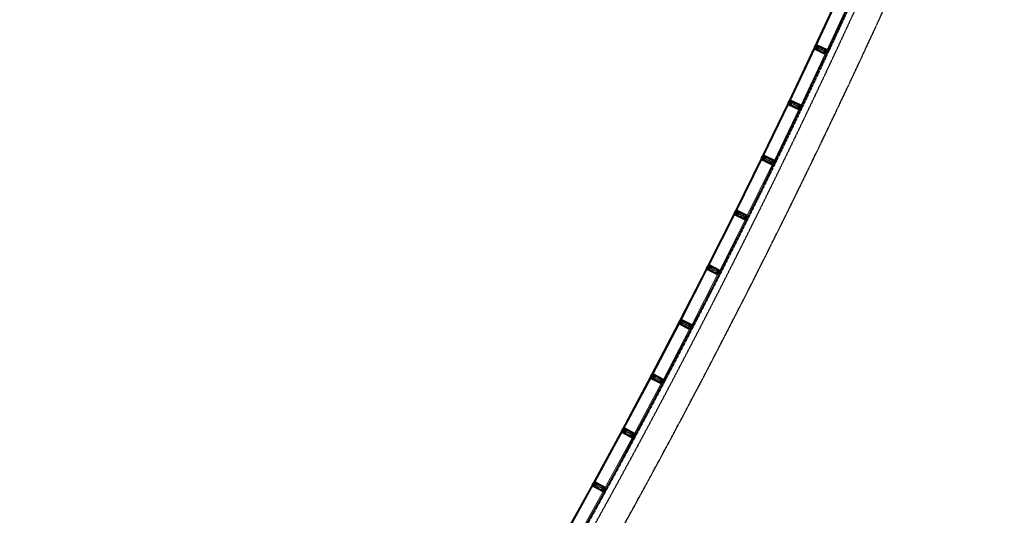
# Model space of a CAD drawing. Header units: millimetres. Extents: x 98667 to 994031, y -2704 to 533009.
# Tile 203 of 256: x 603015 to 625942, y 408044 to 419583. Entities that reach past the tile are written whole.
import ezdxf

# ---------------------------------------------------------------- set-up
doc = ezdxf.new("R2010")
doc.units = ezdxf.units.MM
for name, pattern in [('AP03000E0$0$CENTER', [50.8, 31.75, -6.35, 6.35, -6.35]), ('AP03000E0$0$HIDDEN', [9.525, 6.35, -3.175]), ('AP03000E0$0$HIDDENX2', [19.05, 12.7, -6.35]), ('sp00000g0$0$CENTER', [50.8, 31.75, -6.35, 6.35, -6.35])]:
    doc.linetypes.add(name, pattern=pattern)
doc.layers.add('0_LOUNGES', color=7, linetype='Continuous', true_color=0xfac800)
for name, color, linetype, lineweight in [('AP03000E0$0$A-FLOR-EDGE', 1, 'AP03000E0$0$HIDDENX2', 15), ('AP03000E0$0$A-GLAZ-FULL-EXTR', 2, 'Continuous', 20), ('AP03000E0$0$A-GLAZ-MULL-EXTR', 3, 'Continuous', 35), ('AP03000E0$0$A-WALL-FNSH', 1, 'Continuous', 15)]:
    doc.layers.add(name, color=color, linetype=linetype, lineweight=lineweight)
doc.layers.add('AP03000E0$0$A-Slab Edge Guide', color=55, linetype='Continuous', lineweight=15, plot=False)
doc.layers.add('sp00000g0$0$S-GRID', color=1, linetype='sp00000g0$0$CENTER')

msp = doc.modelspace()

# ---------------------------------------------------------------- linework, layer by layer
at = {"color": 251, "linetype": 'AP03000E0$0$CENTER'}
for p, q in [((621795, 418833), (621523, 418960)), ((621184, 417542), (620914, 417671)), ((620564, 416255), (620294, 416387)), ((619932, 414974), (619664, 415107)), ((619291, 413697), (619024, 413833)), ((618640, 412426), (618373, 412564)), ((617978, 411160), (617713, 411300)), ((617306, 409899), (617042, 410041)), ((616625, 408644), (616362, 408788))]:
    msp.add_line(p, q, dxfattribs=at)
at = {"layer": '0_LOUNGES', "color": 251, "extrusion": (-9.9569e-08, 8.03241e-09, 1)}
msp.add_arc((459025, 494954, 0), 179716, 329.50357, 357.20966, dxfattribs=at)
at = {"layer": 'AP03000E0$0$A-FLOR-EDGE', "color": 251, "linetype": 'AP03000E0$0$HIDDEN'}
msp.add_arc((459073, 495000), 179716, 311, 11.47253, dxfattribs=at)
at = {"layer": 'AP03000E0$0$A-GLAZ-FULL-EXTR', "color": 251}
for p, q in [((621531, 418976), (622116, 420238)), ((622126, 420233), (621542, 418971)), ((621553, 418966), (622137, 420228)), ((622143, 420226), (621558, 418964)), ((621803, 418850), (622388, 420112)), ((621516, 418944), (620921, 417687)), ((620932, 417682), (621527, 418939)), ((621538, 418934), (620943, 417677)), ((620948, 417674), (621543, 418932)), ((621527, 418939), (621516, 418944)), ((621519, 418923), (621530, 418918)), ((621527, 418939), (621522, 418928)), ((621522, 418928), (621533, 418923)), ((621524, 418927), (621522, 418922)), ((621522, 418922), (621527, 418919)), ((621530, 418925), (621524, 418927)), ((621538, 418934), (621527, 418939)), ((621527, 418919), (621530, 418925)), ((621542, 418971), (621531, 418976)), ((621533, 418923), (621538, 418934)), ((621543, 418932), (621538, 418934)), ((621542, 418971), (621547, 418982)), ((621553, 418966), (621542, 418971)), ((621547, 418982), (621558, 418977)), ((621549, 418987), (621560, 418982)), ((621550, 418981), (621552, 418986)), ((621555, 418978), (621550, 418981)), ((621552, 418986), (621558, 418984)), ((621558, 418977), (621553, 418966)), ((621558, 418964), (621553, 418966)), ((621558, 418984), (621555, 418978)), ((621787, 418816), (621193, 417559)), ((620302, 416402), (620906, 417655)), ((620917, 417650), (620312, 416397)), ((620323, 416392), (620928, 417645)), ((620933, 417642), (620329, 416389)), ((620572, 416272), (621176, 417525)), ((620906, 417655), (620917, 417650)), ((620909, 417634), (620920, 417629)), ((620917, 417650), (620912, 417639)), ((620912, 417639), (620923, 417634)), ((620915, 417638), (620912, 417633)), ((620912, 417633), (620917, 417630)), ((620920, 417635), (620915, 417638)), ((620928, 417645), (620917, 417650)), ((620917, 417630), (620920, 417635)), ((620921, 417687), (620932, 417682)), ((620923, 417634), (620928, 417645)), ((620928, 417645), (620933, 417642)), ((620932, 417682), (620937, 417693)), ((620943, 417677), (620932, 417682)), ((620937, 417693), (620948, 417687)), ((620940, 417698), (620951, 417693)), ((620940, 417691), (620943, 417697)), ((620945, 417689), (620940, 417691)), ((620943, 417697), (620948, 417694)), ((620948, 417687), (620943, 417677)), ((620943, 417677), (620948, 417674)), ((620948, 417694), (620945, 417689)), ((620286, 416371), (619672, 415123)), ((620297, 416366), (620286, 416371)), ((620312, 416397), (620302, 416402)), ((620312, 416397), (620318, 416408)), ((620323, 416392), (620312, 416397)), ((620318, 416408), (620328, 416403)), ((620320, 416413), (620331, 416408)), ((620320, 416407), (620323, 416412)), ((620326, 416404), (620320, 416407)), ((620323, 416412), (620328, 416409)), ((620328, 416403), (620323, 416392)), ((620329, 416389), (620323, 416392)), ((620328, 416409), (620326, 416404)), ((619682, 415118), (620297, 416366)), ((620308, 416360), (619693, 415112)), ((619699, 415110), (620313, 416358)), ((620555, 416238), (619941, 414990)), ((620289, 416349), (620300, 416344)), ((620297, 416366), (620292, 416355)), ((620292, 416355), (620302, 416350)), ((620294, 416354), (620292, 416348)), ((620292, 416348), (620297, 416346)), ((620300, 416351), (620294, 416354)), ((620308, 416360), (620297, 416366)), ((620297, 416346), (620300, 416351)), ((620302, 416350), (620308, 416360)), ((620313, 416358), (620308, 416360)), ((619031, 413849), (619656, 415092)), ((619667, 415086), (619042, 413843)), ((619053, 413838), (619677, 415081)), ((619683, 415078), (619058, 413835)), ((619656, 415092), (619667, 415086)), ((619659, 415070), (619669, 415065)), ((619667, 415086), (619661, 415076)), ((619661, 415076), (619672, 415070)), ((619664, 415074), (619661, 415069)), ((619661, 415069), (619667, 415066)), ((619669, 415071), (619664, 415074)), ((619677, 415081), (619667, 415086)), ((619667, 415066), (619669, 415071)), ((619672, 415123), (619682, 415118)), ((619672, 415070), (619677, 415081)), ((619677, 415081), (619683, 415078)), ((619682, 415118), (619688, 415128)), ((619693, 415112), (619682, 415118)), ((619688, 415128), (619698, 415123)), ((619690, 415134), (619701, 415129)), ((619690, 415127), (619693, 415132)), ((619696, 415124), (619690, 415127)), ((619693, 415132), (619698, 415130)), ((619698, 415123), (619693, 415112)), ((619693, 415112), (619699, 415110)), ((619698, 415130), (619696, 415124)), ((619300, 413714), (619924, 414957)), ((619042, 413843), (619031, 413849)), ((619042, 413843), (619048, 413854)), ((619048, 413854), (619058, 413849)), ((619050, 413859), (619061, 413854)), ((619050, 413853), (619053, 413858)), ((619056, 413850), (619050, 413853)), ((619053, 413858), (619058, 413855)), ((619058, 413849), (619053, 413838)), ((619058, 413855), (619056, 413850)), ((619016, 413817), (618381, 412579)), ((618392, 412574), (619026, 413812)), ((619037, 413806), (618403, 412568)), ((618408, 412566), (619042, 413804)), ((619283, 413681), (618648, 412442)), ((619026, 413812), (619016, 413817)), ((619018, 413796), (619029, 413790)), ((619026, 413812), (619021, 413801)), ((619021, 413801), (619032, 413796)), ((619024, 413800), (619021, 413794)), ((619021, 413794), (619026, 413792)), ((619029, 413797), (619024, 413800)), ((619037, 413806), (619026, 413812)), ((619026, 413792), (619029, 413797)), ((619032, 413796), (619037, 413806)), ((619042, 413804), (619037, 413806)), ((619053, 413838), (619042, 413843)), ((619058, 413835), (619053, 413838)), ((617721, 411315), (618365, 412548)), ((618376, 412543), (617732, 411310)), ((617742, 411304), (618386, 412537)), ((618392, 412534), (617748, 411301)), ((618365, 412548), (618376, 412543)), ((618367, 412527), (618378, 412521)), ((618376, 412543), (618370, 412532)), ((618370, 412532), (618381, 412526)), ((618373, 412531), (618370, 412525)), ((618370, 412525), (618375, 412523)), ((618378, 412528), (618373, 412531)), ((618375, 412523), (618378, 412528)), ((618386, 412537), (618376, 412543)), ((618381, 412579), (618392, 412574)), ((618381, 412526), (618386, 412537)), ((618386, 412537), (618392, 412534)), ((618392, 412574), (618397, 412585)), ((618403, 412568), (618392, 412574)), ((618397, 412585), (618408, 412579)), ((618400, 412590), (618411, 412584)), ((618400, 412583), (618403, 412588)), ((618405, 412580), (618400, 412583)), ((618403, 412588), (618408, 412586)), ((618408, 412579), (618403, 412568)), ((618403, 412568), (618408, 412566)), ((618408, 412586), (618405, 412580)), ((617987, 411176), (618631, 412409)), ((617740, 411326), (617751, 411320)), ((617740, 411319), (617743, 411324)), ((617743, 411324), (617748, 411321)), ((617705, 411284), (617051, 410057)), ((617061, 410051), (617715, 411279)), ((617726, 411273), (617072, 410045)), ((617077, 410042), (617731, 411270)), ((617969, 411143), (617315, 409915)), ((617715, 411279), (617705, 411284)), ((617707, 411263), (617717, 411257)), ((617712, 411267), (617709, 411261)), ((617709, 411261), (617715, 411259)), ((617715, 411279), (617710, 411268)), ((617710, 411268), (617720, 411262)), ((617717, 411264), (617712, 411267)), ((617726, 411273), (617715, 411279)), ((617715, 411259), (617717, 411264)), ((617720, 411262), (617726, 411273)), ((617732, 411310), (617721, 411315)), ((617731, 411270), (617726, 411273)), ((617732, 411310), (617737, 411320)), ((617742, 411304), (617732, 411310)), ((617737, 411320), (617748, 411315)), ((617745, 411316), (617740, 411319)), ((617748, 411315), (617742, 411304)), ((617748, 411301), (617742, 411304)), ((617748, 411321), (617745, 411316)), ((616370, 408803), (617034, 410026)), ((617045, 410020), (616381, 408797)), ((616391, 408792), (617055, 410014)), ((617060, 410011), (616397, 408789)), ((617034, 410026), (617045, 410020)), ((617036, 410004), (617046, 409998)), ((617045, 410020), (617039, 410009)), ((617039, 410009), (617049, 410004)), ((617041, 410008), (617039, 410003)), ((617039, 410003), (617044, 410000)), ((617047, 410005), (617041, 410008)), ((617044, 410000), (617047, 410005)), ((617055, 410014), (617045, 410020)), ((617049, 410004), (617055, 410014)), ((617051, 410057), (617061, 410051)), ((617055, 410014), (617060, 410011)), ((617061, 410051), (617067, 410061)), ((617072, 410045), (617061, 410051)), ((617067, 410061), (617077, 410056)), ((617069, 410060), (617072, 410065)), ((617075, 410057), (617069, 410060)), ((617070, 410067), (617080, 410061)), ((617072, 410065), (617078, 410063)), ((617077, 410056), (617072, 410045)), ((617072, 410045), (617077, 410042)), ((617078, 410063), (617075, 410057)), ((616634, 408660), (617298, 409883)), ((616381, 408797), (616370, 408803)), ((616381, 408797), (616387, 408808)), ((616387, 408808), (616397, 408802)), ((616389, 408813), (616400, 408807)), ((616389, 408806), (616392, 408812)), ((616394, 408804), (616389, 408806)), ((616397, 408802), (616391, 408792)), ((616392, 408812), (616397, 408809)), ((616397, 408809), (616394, 408804)), ((616353, 408772), (615680, 407555)), ((615690, 407549), (616364, 408767)), ((616374, 408761), (615701, 407544)), ((615706, 407541), (616380, 408758)), ((616616, 408627), (615942, 407410)), ((616364, 408767), (616353, 408772)), ((616355, 408751), (616366, 408745)), ((616364, 408767), (616358, 408756)), ((616358, 408756), (616369, 408750)), ((616361, 408755), (616358, 408749)), ((616358, 408749), (616363, 408747)), ((616366, 408752), (616361, 408755)), ((616363, 408747), (616366, 408752)), ((616374, 408761), (616364, 408767)), ((616369, 408750), (616374, 408761)), ((616380, 408758), (616374, 408761)), ((616391, 408792), (616381, 408797)), ((616397, 408789), (616391, 408792))]:
    msp.add_line(p, q, dxfattribs=at)
at = {"layer": 'AP03000E0$0$A-GLAZ-FULL-EXTR', "color": 251, "linetype": 'Continuous'}
for p, q in [((621523, 418931), (621534, 418925)), ((621529, 418938), (621524, 418928)), ((621524, 418933), (621535, 418928)), ((621532, 418937), (621526, 418926)), ((621526, 418936), (621536, 418931)), ((621527, 418939), (621538, 418934)), ((621534, 418936), (621529, 418925)), ((621537, 418934), (621532, 418924)), ((621542, 418972), (621556, 418972)), ((621543, 418970), (621543, 418974)), ((621544, 418976), (621557, 418976)), ((621545, 418979), (621554, 418979)), ((621546, 418969), (621547, 418981)), ((621546, 418969), (621554, 418969)), ((621547, 418982), (621547, 418982)), ((621550, 418967), (621550, 418981)), ((621553, 418966), (621553, 418979)), ((621553, 418966), (621553, 418966)), ((621556, 418973), (621556, 418978)), ((620912, 417639), (620912, 417640)), ((620913, 417642), (620926, 417641)), ((620914, 417645), (620928, 417645)), ((620914, 417638), (620925, 417638)), ((620916, 417648), (620922, 417648)), ((620916, 417637), (620916, 417647)), ((620919, 417636), (620919, 417649)), ((620920, 417635), (620923, 417635)), ((620922, 417634), (620922, 417648)), ((620925, 417639), (620925, 417646)), ((620937, 417692), (620932, 417682)), ((620932, 417682), (620943, 417677)), ((620934, 417685), (620945, 417680)), ((620940, 417691), (620935, 417680)), ((620935, 417688), (620946, 417683)), ((620936, 417691), (620947, 417686)), ((620943, 417690), (620938, 417679)), ((620946, 417688), (620941, 417678)), ((620313, 416399), (620327, 416399)), ((620314, 416397), (620314, 416400)), ((620314, 416396), (620325, 416396)), ((620315, 416403), (620328, 416402)), ((620316, 416406), (620322, 416406)), ((620317, 416395), (620317, 416406)), ((620320, 416394), (620320, 416407)), ((620321, 416393), (620324, 416393)), ((620323, 416392), (620323, 416405)), ((620326, 416398), (620326, 416404)), ((620298, 416365), (620293, 416354)), ((620293, 416357), (620304, 416352)), ((620294, 416360), (620305, 416355)), ((620301, 416364), (620296, 416353)), ((620296, 416363), (620306, 416358)), ((620304, 416362), (620299, 416351)), ((620307, 416361), (620302, 416350)), ((619663, 415078), (619676, 415078)), ((619663, 415075), (619674, 415075)), ((619664, 415081), (619677, 415081)), ((619664, 415074), (619664, 415080)), ((619666, 415084), (619671, 415084)), ((619667, 415073), (619667, 415086)), ((619669, 415072), (619673, 415072)), ((619670, 415071), (619670, 415085)), ((619673, 415072), (619673, 415083)), ((619676, 415079), (619676, 415081)), ((619683, 415118), (619693, 415113)), ((619684, 415121), (619695, 415116)), ((619690, 415127), (619685, 415116)), ((619686, 415124), (619696, 415119)), ((619687, 415127), (619698, 415122)), ((619693, 415126), (619688, 415115)), ((619696, 415124), (619691, 415114)), ((619045, 413849), (619058, 413849)), ((619046, 413841), (619046, 413850)), ((619047, 413852), (619052, 413852)), ((619049, 413840), (619049, 413853)), ((619052, 413838), (619052, 413852)), ((619055, 413843), (619055, 413850)), ((619026, 413812), (619021, 413801)), ((619021, 413802), (619032, 413797)), ((619023, 413805), (619033, 413799)), ((619029, 413810), (619024, 413800)), ((619024, 413808), (619035, 413802)), ((619026, 413811), (619036, 413805)), ((619032, 413809), (619027, 413798)), ((619035, 413807), (619029, 413797)), ((619043, 413845), (619057, 413845)), ((619043, 413843), (619043, 413844)), ((619044, 413842), (619055, 413842)), ((619050, 413839), (619054, 413839)), ((618371, 412534), (618385, 412534)), ((618371, 412532), (618371, 412533)), ((618373, 412537), (618386, 412537)), ((618373, 412531), (618383, 412531)), ((618374, 412540), (618381, 412540)), ((618374, 412530), (618374, 412539)), ((618377, 412529), (618377, 412542)), ((618379, 412527), (618381, 412527)), ((618380, 412527), (618380, 412540)), ((618383, 412531), (618383, 412539)), ((618399, 412584), (618393, 412573)), ((618393, 412576), (618404, 412570)), ((618394, 412579), (618405, 412573)), ((618402, 412582), (618396, 412572)), ((618396, 412581), (618406, 412576)), ((618397, 412584), (618408, 412579)), ((618404, 412581), (618399, 412570)), ((618407, 412579), (618402, 412569)), ((617717, 411278), (617711, 411267)), ((617711, 411270), (617721, 411265)), ((617712, 411273), (617723, 411267)), ((617720, 411276), (617714, 411266)), ((617714, 411276), (617724, 411270)), ((617722, 411275), (617717, 411264)), ((617725, 411273), (617720, 411263)), ((617732, 411311), (617746, 411311)), ((617734, 411314), (617747, 411314)), ((617734, 411309), (617734, 411314)), ((617735, 411317), (617743, 411317)), ((617736, 411308), (617744, 411308)), ((617737, 411320), (617737, 411320)), ((617737, 411307), (617737, 411320)), ((617740, 411305), (617740, 411319)), ((617742, 411304), (617742, 411304)), ((617743, 411306), (617743, 411317)), ((617746, 411312), (617746, 411315)), ((617039, 410009), (617039, 410010)), ((617040, 410012), (617054, 410012)), ((617040, 410009), (617052, 410009)), ((617042, 410015), (617054, 410015)), ((617043, 410007), (617043, 410016)), ((617044, 410018), (617048, 410018)), ((617046, 410006), (617046, 410019)), ((617046, 410006), (617050, 410005)), ((617049, 410004), (617049, 410018)), ((617052, 410009), (617052, 410016)), ((617061, 410051), (617072, 410046)), ((617063, 410054), (617073, 410048)), ((617070, 410060), (617064, 410049)), ((617064, 410057), (617075, 410051)), ((617066, 410060), (617076, 410054)), ((617072, 410058), (617067, 410048)), ((617075, 410057), (617070, 410046)), ((616384, 408796), (616384, 408803)), ((616385, 408805), (616392, 408805)), ((616387, 408794), (616387, 408808)), ((616390, 408792), (616390, 408806)), ((616393, 408795), (616393, 408804)), ((616396, 408801), (616396, 408803)), ((616364, 408766), (616359, 408756)), ((616359, 408758), (616369, 408752)), ((616360, 408760), (616371, 408755)), ((616367, 408765), (616361, 408754)), ((616362, 408763), (616372, 408757)), ((616364, 408766), (616374, 408760)), ((616370, 408763), (616364, 408753)), ((616373, 408762), (616367, 408751)), ((616381, 408799), (616395, 408798)), ((616383, 408802), (616397, 408802)), ((616385, 408795), (616393, 408795)), ((616390, 408792), (616392, 408792))]:
    msp.add_line(p, q, dxfattribs=at)
at = {"layer": 'AP03000E0$0$A-GLAZ-MULL-EXTR', "color": 251}
for p, q in [((621520, 418953), (621518, 418949)), ((621518, 418949), (621550, 418934)), ((621557, 418937), (621520, 418953)), ((621537, 418918), (621525, 418893)), ((621525, 418893), (621532, 418896)), ((621529, 418972), (621527, 418967)), ((621527, 418967), (621563, 418950)), ((621560, 418957), (621529, 418972)), ((621550, 418934), (621532, 418896)), ((621532, 418896), (621541, 418916)), ((621532, 418896), (621536, 418893)), ((621536, 418893), (621772, 418783)), ((621541, 418916), (621537, 418918)), ((621538, 418896), (621554, 418932)), ((621589, 418872), (621538, 418896)), ((621554, 418932), (621557, 418931)), ((621572, 418970), (621557, 418937)), ((621557, 418931), (621575, 418969)), ((621578, 418995), (621560, 418957)), ((621563, 418950), (621565, 418955)), ((621564, 418977), (621576, 419002)), ((621569, 418975), (621564, 418977)), ((621565, 418955), (621582, 418990)), ((621578, 418995), (621569, 418975)), ((621575, 418969), (621572, 418970)), ((621576, 419002), (621578, 418995)), ((621583, 418993), (621578, 418995)), ((621582, 418990), (621633, 418966)), ((621818, 418883), (621583, 418993)), ((621633, 418966), (621815, 418881)), ((621770, 418787), (621589, 418872)), ((621788, 418825), (621770, 418787)), ((621772, 418783), (621793, 418829)), ((621803, 418865), (621786, 418827)), ((621786, 418827), (621788, 418825)), ((621790, 418830), (621806, 418863)), ((621793, 418829), (621790, 418830)), ((621815, 418881), (621797, 418843)), ((621797, 418843), (621799, 418842)), ((621799, 418842), (621818, 418883)), ((621806, 418863), (621803, 418865)), ((620911, 417664), (620908, 417660)), ((620908, 417660), (620940, 417645)), ((620947, 417647), (620911, 417664)), ((620927, 417629), (620915, 417604)), ((620915, 417604), (620922, 417606)), ((620919, 417682), (620917, 417678)), ((620917, 417678), (620953, 417661)), ((620951, 417667), (620919, 417682)), ((620940, 417645), (620922, 417606)), ((620922, 417606), (620931, 417627)), ((620922, 417606), (620926, 417604)), ((620926, 417604), (621161, 417492)), ((620927, 417607), (620945, 417643)), ((620931, 417627), (620927, 417629)), ((620979, 417582), (620927, 417607)), ((620945, 417643), (620947, 417641)), ((620963, 417680), (620947, 417647)), ((620947, 417641), (620965, 417679)), ((620969, 417706), (620951, 417667)), ((620953, 417661), (620955, 417665)), ((620955, 417687), (620967, 417712)), ((620955, 417665), (620972, 417701)), ((620959, 417685), (620955, 417687)), ((620969, 417706), (620959, 417685)), ((620965, 417679), (620963, 417680)), ((620967, 417712), (620969, 417706)), ((620974, 417703), (620969, 417706)), ((620972, 417701), (621024, 417676)), ((621208, 417591), (620974, 417703)), ((621159, 417496), (620979, 417582)), ((621024, 417676), (621204, 417590)), ((621177, 417534), (621159, 417496)), ((621161, 417492), (621182, 417537)), ((621193, 417573), (621175, 417535)), ((621175, 417535), (621177, 417534)), ((621180, 417538), (621196, 417572)), ((621182, 417537), (621180, 417538)), ((621204, 417590), (621186, 417552)), ((621186, 417552), (621189, 417551)), ((621189, 417551), (621208, 417591)), ((621196, 417572), (621193, 417573)), ((620288, 416375), (620291, 416380)), ((620320, 416360), (620288, 416375)), ((620291, 416380), (620327, 416362)), ((620297, 416393), (620299, 416398)), ((620333, 416376), (620297, 416393)), ((620299, 416398), (620331, 416383)), ((620317, 416343), (620333, 416376)), ((620338, 416379), (620320, 416341)), ((620331, 416383), (620349, 416421)), ((620335, 416403), (620347, 416427)), ((620353, 416416), (620335, 416380)), ((620340, 416401), (620335, 416403)), ((620335, 416380), (620338, 416379)), ((620349, 416421), (620340, 416401)), ((620347, 416427), (620349, 416421)), ((620349, 416421), (620354, 416419)), ((620404, 416391), (620353, 416416)), ((620354, 416419), (620588, 416305)), ((620584, 416303), (620404, 416391)), ((620307, 416344), (620295, 416320)), ((620295, 416320), (620301, 416322)), ((620301, 416322), (620320, 416360)), ((620301, 416322), (620311, 416342)), ((620306, 416320), (620301, 416322)), ((620539, 416206), (620306, 416320)), ((620324, 416358), (620307, 416322)), ((620311, 416342), (620307, 416344)), ((620307, 416322), (620358, 416297)), ((620320, 416341), (620317, 416343)), ((620327, 416362), (620324, 416358)), ((620358, 416297), (620538, 416210)), ((620538, 416210), (620556, 416248)), ((620559, 416246), (620539, 416206)), ((620544, 416229), (620563, 416267)), ((620547, 416228), (620544, 416229)), ((620563, 416261), (620547, 416228)), ((620556, 416248), (620559, 416246)), ((620563, 416267), (620565, 416266)), ((620566, 416260), (620563, 416261)), ((620565, 416266), (620584, 416303)), ((620588, 416305), (620566, 416260)), ((619658, 415096), (619660, 415101)), ((619690, 415081), (619658, 415096)), ((619660, 415101), (619696, 415083)), ((619676, 415065), (619664, 415040)), ((619664, 415040), (619671, 415042)), ((619667, 415114), (619669, 415118)), ((619703, 415096), (619667, 415114)), ((619669, 415118), (619701, 415103)), ((619671, 415042), (619690, 415081)), ((619671, 415042), (619681, 415063)), ((619675, 415040), (619671, 415042)), ((619908, 414924), (619675, 415040)), ((619694, 415078), (619676, 415043)), ((619681, 415063), (619676, 415065)), ((619676, 415043), (619727, 415018)), ((619686, 415063), (619703, 415096)), ((619689, 415062), (619686, 415063)), ((619708, 415099), (619689, 415062)), ((619696, 415083), (619694, 415078)), ((619701, 415103), (619720, 415141)), ((619705, 415123), (619717, 415148)), ((619723, 415136), (619705, 415101)), ((619710, 415121), (619705, 415123)), ((619705, 415101), (619708, 415099)), ((619720, 415141), (619710, 415121)), ((619717, 415148), (619720, 415141)), ((619720, 415141), (619724, 415139)), ((619774, 415111), (619723, 415136)), ((619724, 415139), (619957, 415023)), ((619727, 415018), (619907, 414928)), ((619953, 415022), (619774, 415111)), ((619934, 414984), (619953, 415022)), ((619957, 415023), (619935, 414978)), ((619907, 414928), (619925, 414966)), ((619928, 414965), (619908, 414924)), ((619913, 414948), (619931, 414985)), ((619915, 414946), (619913, 414948)), ((619932, 414979), (619915, 414946)), ((619925, 414966), (619928, 414965)), ((619931, 414985), (619934, 414984)), ((619935, 414978), (619932, 414979)), ((619060, 413828), (619080, 413866)), ((619065, 413848), (619077, 413873)), ((619083, 413861), (619065, 413826)), ((619069, 413846), (619065, 413848)), ((619080, 413866), (619069, 413846)), ((619077, 413873), (619080, 413866)), ((619080, 413866), (619084, 413864)), ((619134, 413835), (619083, 413861)), ((619084, 413864), (619316, 413746)), ((619018, 413822), (619020, 413826)), ((619049, 413806), (619018, 413822)), ((619020, 413826), (619056, 413808)), ((619036, 413790), (619023, 413766)), ((619023, 413766), (619030, 413768)), ((619027, 413840), (619029, 413844)), ((619063, 413822), (619027, 413840)), ((619029, 413844), (619060, 413828)), ((619030, 413768), (619049, 413806)), ((619030, 413768), (619040, 413788)), ((619034, 413766), (619030, 413768)), ((619266, 413648), (619034, 413766)), ((619054, 413804), (619036, 413768)), ((619040, 413788), (619036, 413790)), ((619036, 413768), (619087, 413743)), ((619046, 413789), (619063, 413822)), ((619049, 413787), (619046, 413789)), ((619068, 413825), (619049, 413787)), ((619056, 413808), (619054, 413804)), ((619065, 413826), (619068, 413825)), ((619087, 413743), (619265, 413652)), ((619312, 413745), (619134, 413835)), ((619265, 413652), (619284, 413690)), ((619287, 413688), (619266, 413648)), ((619271, 413671), (619290, 413709)), ((619274, 413670), (619271, 413671)), ((619291, 413703), (619274, 413670)), ((619284, 413690), (619287, 413688)), ((619290, 413709), (619293, 413707)), ((619293, 413702), (619291, 413703)), ((619316, 413746), (619293, 413702)), ((619293, 413707), (619312, 413745)), ((618370, 412557), (618367, 412553)), ((618367, 412553), (618399, 412537)), ((618405, 412539), (618370, 412557)), ((618385, 412521), (618372, 412497)), ((618372, 412497), (618379, 412499)), ((618379, 412575), (618377, 412570)), ((618377, 412570), (618412, 412552)), ((618410, 412559), (618379, 412575)), ((618399, 412537), (618379, 412499)), ((618379, 412499), (618389, 412519)), ((618379, 412499), (618383, 412497)), ((618383, 412497), (618614, 412377)), ((618385, 412499), (618403, 412534)), ((618389, 412519), (618385, 412521)), ((618435, 412473), (618385, 412499)), ((618403, 412534), (618406, 412533)), ((618422, 412572), (618405, 412539)), ((618406, 412533), (618425, 412570)), ((618430, 412597), (618410, 412559)), ((618412, 412552), (618414, 412556)), ((618414, 412556), (618433, 412592)), ((618415, 412579), (618427, 412603)), ((618419, 412577), (618415, 412579)), ((618430, 412597), (618419, 412577)), ((618425, 412570), (618422, 412572)), ((618427, 412603), (618430, 412597)), ((618434, 412594), (618430, 412597)), ((618433, 412592), (618483, 412565)), ((618665, 412475), (618434, 412594)), ((618613, 412381), (618435, 412473)), ((618483, 412565), (618661, 412473)), ((618661, 412473), (618642, 412436)), ((618644, 412435), (618665, 412475)), ((618632, 412418), (618613, 412381)), ((618614, 412377), (618637, 412421)), ((618649, 412457), (618630, 412420)), ((618630, 412420), (618632, 412418)), ((618635, 412423), (618652, 412456)), ((618637, 412421), (618635, 412423)), ((618642, 412436), (618644, 412435)), ((618652, 412456), (618649, 412457)), ((617769, 411332), (617750, 411295)), ((617754, 411315), (617767, 411339)), ((617754, 411292), (617772, 411327)), ((617769, 411332), (617759, 411312)), ((617767, 411339), (617769, 411332)), ((617774, 411330), (617769, 411332)), ((617772, 411327), (617823, 411301)), ((618004, 411208), (617774, 411330)), ((617709, 411293), (617707, 411289)), ((617707, 411289), (617738, 411272)), ((617745, 411274), (617709, 411293)), ((617724, 411257), (617711, 411233)), ((617711, 411233), (617718, 411235)), ((617719, 411311), (617716, 411306)), ((617716, 411306), (617752, 411288)), ((617738, 411272), (617718, 411235)), ((617718, 411235), (617729, 411255)), ((617718, 411235), (617722, 411232)), ((617750, 411295), (617719, 411311)), ((617722, 411232), (617952, 411111)), ((617724, 411235), (617742, 411270)), ((617729, 411255), (617724, 411257)), ((617774, 411209), (617724, 411235)), ((617742, 411270), (617745, 411269)), ((617762, 411307), (617745, 411274)), ((617745, 411269), (617765, 411306)), ((617752, 411288), (617754, 411292)), ((617759, 411312), (617754, 411315)), ((617765, 411306), (617762, 411307)), ((617951, 411115), (617774, 411209)), ((617823, 411301), (618000, 411207)), ((617971, 411152), (617951, 411115)), ((617952, 411111), (617976, 411155)), ((617988, 411191), (617968, 411154)), ((617968, 411154), (617971, 411152)), ((617973, 411157), (617990, 411189)), ((617976, 411155), (617973, 411157)), ((618000, 411207), (617980, 411170)), ((617980, 411170), (617983, 411169)), ((617983, 411169), (618004, 411208)), ((617990, 411189), (617988, 411191)), ((617036, 410030), (617039, 410034)), ((617067, 410014), (617036, 410030)), ((617039, 410034), (617074, 410016)), ((617053, 409998), (617040, 409974)), ((617040, 409974), (617047, 409976)), ((617046, 410048), (617048, 410052)), ((617081, 410029), (617046, 410048)), ((617047, 409976), (617067, 410014)), ((617047, 409976), (617058, 409996)), ((617051, 409974), (617047, 409976)), ((617048, 410052), (617079, 410036)), ((617280, 409851), (617051, 409974)), ((617072, 410011), (617053, 409976)), ((617058, 409996), (617053, 409998)), ((617053, 409976), (617103, 409949)), ((617064, 409996), (617081, 410029)), ((617066, 409995), (617064, 409996)), ((617086, 410032), (617066, 409995)), ((617074, 410016), (617072, 410011)), ((617079, 410036), (617099, 410073)), ((617102, 410068), (617083, 410033)), ((617083, 410033), (617086, 410032)), ((617084, 410056), (617097, 410080)), ((617088, 410053), (617084, 410056)), ((617099, 410073), (617088, 410053)), ((617097, 410080), (617099, 410073)), ((617099, 410073), (617104, 410071)), ((617152, 410041), (617102, 410068)), ((617103, 409949), (617279, 409855)), ((617104, 410071), (617333, 409947)), ((617328, 409946), (617152, 410041)), ((617279, 409855), (617299, 409892)), ((617302, 409890), (617280, 409851)), ((617286, 409874), (617306, 409911)), ((617289, 409872), (617286, 409874)), ((617306, 409905), (617289, 409872)), ((617299, 409892), (617302, 409890)), ((617306, 409911), (617309, 409909)), ((617309, 409903), (617306, 409905)), ((617333, 409947), (617309, 409903)), ((617309, 409909), (617328, 409946)), ((616419, 408819), (616399, 408782)), ((616403, 408780), (616422, 408814)), ((616404, 408802), (616417, 408826)), ((616419, 408819), (616408, 408799)), ((616417, 408826), (616419, 408819)), ((616423, 408817), (616419, 408819)), ((616422, 408814), (616472, 408787)), ((616651, 408692), (616423, 408817)), ((616358, 408781), (616356, 408777)), ((616356, 408777), (616387, 408760)), ((616393, 408762), (616358, 408781)), ((616373, 408745), (616359, 408721)), ((616359, 408721), (616366, 408723)), ((616368, 408799), (616365, 408794)), ((616365, 408794), (616401, 408775)), ((616387, 408760), (616366, 408723)), ((616366, 408723), (616377, 408742)), ((616366, 408723), (616370, 408720)), ((616399, 408782), (616368, 408799)), ((616370, 408720), (616598, 408595)), ((616372, 408723), (616391, 408758)), ((616422, 408696), (616372, 408723)), ((616377, 408742), (616373, 408745)), ((616391, 408758), (616394, 408756)), ((616411, 408794), (616393, 408762)), ((616394, 408756), (616414, 408793)), ((616401, 408775), (616403, 408780)), ((616408, 408799), (616404, 408802)), ((616414, 408793), (616411, 408794)), ((616597, 408599), (616422, 408696)), ((616472, 408787), (616647, 408691)), ((616617, 408636), (616597, 408599)), ((616598, 408595), (616623, 408639)), ((616635, 408675), (616615, 408638)), ((616615, 408638), (616617, 408636)), ((616620, 408641), (616638, 408673)), ((616623, 408639), (616620, 408641)), ((616647, 408691), (616627, 408654)), ((616627, 408654), (616630, 408652)), ((616630, 408652), (616651, 408692)), ((616638, 408673), (616635, 408675))]:
    msp.add_line(p, q, dxfattribs=at)
at = {"layer": 'AP03000E0$0$A-GLAZ-MULL-EXTR', "color": 251, "linetype": 'Continuous'}
for p, q in [((621526, 418896), (621532, 418896)), ((621528, 418894), (621528, 418900)), ((621528, 418899), (621533, 418899)), ((621529, 418902), (621535, 418902)), ((621531, 418895), (621531, 418907)), ((621531, 418905), (621536, 418905)), ((621532, 418908), (621538, 418908)), ((621534, 418911), (621539, 418911)), ((621535, 418915), (621541, 418915)), ((621535, 418902), (621535, 418913)), ((621537, 418918), (621538, 418918)), ((621538, 418908), (621538, 418918)), ((621541, 418915), (621541, 418916)), ((621565, 418978), (621570, 418978)), ((621566, 418981), (621572, 418981)), ((621567, 418976), (621567, 418982)), ((621568, 418984), (621573, 418984)), ((621569, 418987), (621575, 418987)), ((621570, 418977), (621570, 418989)), ((621571, 418991), (621576, 418991)), ((621572, 418994), (621578, 418994)), ((621573, 418984), (621573, 418996)), ((621574, 418997), (621578, 418997)), ((621575, 419000), (621577, 419000)), ((621576, 418991), (621576, 419001)), ((620916, 417606), (620920, 417606)), ((620917, 417609), (620923, 417609)), ((620917, 417604), (620917, 417607)), ((620919, 417612), (620924, 417612)), ((620920, 417615), (620926, 417615)), ((620920, 417606), (620920, 417614)), ((620922, 417619), (620927, 417618)), ((620923, 417622), (620929, 417622)), ((620923, 417609), (620923, 417621)), ((620925, 417625), (620931, 417625)), ((620926, 417628), (620928, 417628)), ((620926, 417616), (620926, 417627)), ((620929, 417622), (620929, 417628)), ((620955, 417688), (620961, 417688)), ((620955, 417687), (620955, 417688)), ((620957, 417691), (620962, 417691)), ((620958, 417695), (620964, 417695)), ((620958, 417686), (620958, 417694)), ((620960, 417698), (620965, 417698)), ((620961, 417701), (620967, 417701)), ((620961, 417689), (620961, 417701)), ((620963, 417704), (620968, 417704)), ((620964, 417707), (620969, 417707)), ((620965, 417696), (620965, 417708)), ((620966, 417710), (620967, 417710)), ((620968, 417703), (620968, 417709)), ((620335, 416403), (620340, 416401)), ((620348, 416426), (620336, 416402)), ((620337, 416406), (620341, 416403)), ((620338, 416409), (620342, 416406)), ((620349, 416421), (620339, 416401)), ((620339, 416411), (620344, 416409)), ((620341, 416414), (620345, 416412)), ((620342, 416417), (620347, 416415)), ((620344, 416420), (620348, 416418)), ((620345, 416423), (620349, 416421)), ((620346, 416426), (620348, 416425)), ((620295, 416320), (620295, 416320)), ((620308, 416344), (620296, 416320)), ((620296, 416323), (620300, 416321)), ((620298, 416326), (620302, 416324)), ((620299, 416329), (620303, 416326)), ((620300, 416331), (620305, 416329)), ((620311, 416342), (620301, 416322)), ((620302, 416334), (620306, 416332)), ((620303, 416337), (620308, 416335)), ((620305, 416340), (620309, 416338)), ((620306, 416343), (620310, 416341)), ((619664, 415041), (619666, 415041)), ((619677, 415064), (619666, 415041)), ((619666, 415044), (619670, 415042)), ((619667, 415047), (619672, 415045)), ((619669, 415050), (619673, 415048)), ((619680, 415063), (619670, 415042)), ((619670, 415053), (619675, 415050)), ((619672, 415055), (619676, 415053)), ((619673, 415058), (619677, 415056)), ((619674, 415061), (619679, 415059)), ((619676, 415064), (619680, 415062)), ((619705, 415124), (619710, 415121)), ((619718, 415146), (619706, 415122)), ((619707, 415127), (619711, 415124)), ((619708, 415129), (619713, 415127)), ((619719, 415141), (619709, 415121)), ((619710, 415132), (619714, 415130)), ((619711, 415135), (619716, 415133)), ((619713, 415138), (619717, 415136)), ((619714, 415141), (619718, 415139)), ((619715, 415144), (619719, 415142)), ((619717, 415146), (619718, 415146)), ((619078, 413873), (619065, 413848)), ((619065, 413849), (619070, 413847)), ((619067, 413852), (619071, 413850)), ((619079, 413868), (619068, 413847)), ((619068, 413855), (619073, 413852)), ((619070, 413858), (619074, 413855)), ((619071, 413860), (619076, 413858)), ((619073, 413863), (619077, 413861)), ((619074, 413866), (619078, 413864)), ((619075, 413869), (619079, 413867)), ((619077, 413872), (619078, 413871)), ((619024, 413767), (619025, 413766)), ((619025, 413770), (619029, 413768)), ((619038, 413789), (619027, 413767)), ((619027, 413773), (619031, 413770)), ((619028, 413775), (619032, 413773)), ((619029, 413778), (619034, 413776)), ((619031, 413781), (619035, 413779)), ((619032, 413784), (619037, 413782)), ((619034, 413787), (619038, 413784)), ((619035, 413790), (619040, 413787)), ((618373, 412498), (618377, 412498)), ((618375, 412501), (618380, 412501)), ((618375, 412497), (618375, 412501)), ((618376, 412504), (618382, 412504)), ((618378, 412508), (618384, 412508)), ((618378, 412498), (618378, 412508)), ((618380, 412511), (618385, 412511)), ((618381, 412514), (618387, 412514)), ((618381, 412503), (618381, 412514)), ((618383, 412517), (618388, 412517)), ((618384, 412520), (618387, 412520)), ((618384, 412509), (618384, 412520)), ((618387, 412515), (618387, 412520)), ((618416, 412578), (618416, 412582)), ((618416, 412580), (618421, 412580)), ((618417, 412584), (618423, 412584)), ((618418, 412577), (618420, 412577)), ((618419, 412577), (618420, 412588)), ((618419, 412587), (618424, 412587)), ((618421, 412590), (618426, 412590)), ((618422, 412593), (618428, 412593)), ((618423, 412583), (618423, 412594)), ((618424, 412596), (618429, 412596)), ((618425, 412599), (618429, 412599)), ((618426, 412589), (618426, 412600)), ((618427, 412603), (618428, 412603)), ((618429, 412596), (618429, 412598)), ((617760, 411326), (617766, 411326)), ((617760, 411315), (617760, 411326)), ((617762, 411329), (617768, 411329)), ((617763, 411321), (617763, 411332)), ((617764, 411332), (617769, 411332)), ((617765, 411335), (617768, 411335)), ((617767, 411338), (617767, 411338)), ((617767, 411327), (617767, 411338)), ((617712, 411233), (617712, 411235)), ((617712, 411234), (617715, 411234)), ((617714, 411237), (617719, 411237)), ((617715, 411234), (617715, 411241)), ((617715, 411240), (617721, 411240)), ((617717, 411243), (617723, 411243)), ((617719, 411247), (617724, 411247)), ((617719, 411236), (617719, 411247)), ((617720, 411250), (617726, 411250)), ((617722, 411253), (617728, 411253)), ((617722, 411242), (617722, 411253)), ((617724, 411256), (617726, 411256)), ((617725, 411248), (617725, 411257)), ((617728, 411254), (617728, 411255)), ((617755, 411316), (617761, 411316)), ((617757, 411313), (617757, 411320)), ((617757, 411319), (617763, 411319)), ((617757, 411313), (617759, 411313)), ((617759, 411323), (617764, 411323)), ((617054, 409998), (617041, 409974)), ((617041, 409975), (617042, 409975)), ((617042, 409978), (617046, 409976)), ((617044, 409981), (617048, 409978)), ((617057, 409996), (617045, 409976)), ((617045, 409984), (617050, 409981)), ((617047, 409986), (617051, 409984)), ((617048, 409989), (617053, 409987)), ((617050, 409992), (617054, 409990)), ((617051, 409995), (617056, 409992)), ((617053, 409998), (617057, 409995)), ((617084, 410056), (617089, 410054)), ((617097, 410079), (617085, 410055)), ((617086, 410059), (617090, 410057)), ((617099, 410074), (617088, 410054)), ((617088, 410062), (617092, 410059)), ((617089, 410065), (617093, 410062)), ((617091, 410067), (617095, 410065)), ((617092, 410070), (617096, 410068)), ((617094, 410073), (617098, 410071)), ((617095, 410076), (617099, 410074)), ((617097, 410079), (617098, 410078)), ((616405, 408804), (616411, 408804)), ((616407, 408800), (616407, 408808)), ((616407, 408807), (616412, 408807)), ((616408, 408810), (616414, 408810)), ((616410, 408814), (616416, 408814)), ((616410, 408803), (616410, 408814)), ((616412, 408817), (616418, 408817)), ((616413, 408809), (616413, 408819)), ((616414, 408820), (616419, 408820)), ((616415, 408823), (616418, 408823)), ((616417, 408815), (616417, 408825)), ((616360, 408722), (616363, 408722)), ((616362, 408722), (616362, 408726)), ((616362, 408725), (616367, 408725)), ((616363, 408728), (616369, 408728)), ((616365, 408722), (616365, 408732)), ((616365, 408731), (616371, 408731)), ((616367, 408734), (616372, 408734)), ((616369, 408738), (616374, 408738)), ((616369, 408727), (616369, 408738)), ((616370, 408741), (616376, 408741)), ((616372, 408744), (616374, 408744)), ((616372, 408733), (616372, 408743)), ((616375, 408739), (616375, 408744)), ((616404, 408802), (616404, 408802)), ((616406, 408801), (616409, 408801))]:
    msp.add_line(p, q, dxfattribs=at)
at = {"layer": 'AP03000E0$0$A-GLAZ-MULL-EXTR', "color": 251, "linetype": 'AP03000E0$0$HIDDENX2'}
for p, q in [((621548, 418894), (621569, 418939)), ((621566, 418885), (621548, 418894)), ((621608, 418976), (621566, 418885)), ((621569, 418939), (621590, 418984)), ((621576, 418908), (621597, 418953)), ((621588, 418903), (621609, 418948)), ((621590, 418984), (621608, 418976)), ((621625, 418954), (621761, 418890)), ((621631, 418965), (621767, 418902)), ((621724, 418811), (621588, 418875)), ((621729, 418822), (621594, 418886)), ((621767, 418874), (621746, 418828)), ((621779, 418868), (621757, 418823)), ((620937, 417604), (620959, 417649)), ((620955, 417596), (620937, 417604)), ((620999, 417686), (620955, 417596)), ((620959, 417649), (620980, 417695)), ((620966, 417618), (620988, 417663)), ((620977, 417613), (620999, 417658)), ((621113, 417520), (620978, 417585)), ((620980, 417695), (620999, 417686)), ((621119, 417532), (620983, 417596)), ((621016, 417664), (621151, 417599)), ((621021, 417675), (621156, 417611)), ((621157, 417583), (621135, 417537)), ((621168, 417577), (621147, 417532)), ((620335, 416311), (620379, 416401)), ((620361, 416410), (620339, 416365)), ((620368, 416378), (620346, 416334)), ((620379, 416373), (620357, 416328)), ((620379, 416401), (620361, 416410)), ((620531, 416313), (620396, 416379)), ((620536, 416324), (620401, 416390)), ((620339, 416365), (620317, 416320)), ((620317, 416320), (620335, 416311)), ((620357, 416300), (620492, 416234)), ((620363, 416311), (620498, 416246)), ((620514, 416251), (620536, 416296)), ((620526, 416246), (620548, 416291)), ((619709, 415085), (619686, 415040)), ((619686, 415040), (619704, 415031)), ((619704, 415031), (619749, 415121)), ((619731, 415130), (619709, 415085)), ((619738, 415099), (619715, 415054)), ((619749, 415093), (619727, 415048)), ((619727, 415020), (619861, 414953)), ((619749, 415121), (619731, 415130)), ((619732, 415031), (619866, 414965)), ((619900, 415032), (619766, 415099)), ((619905, 415043), (619771, 415110)), ((619883, 414970), (619905, 415015)), ((619894, 414965), (619917, 415009)), ((619091, 413855), (619068, 413810)), ((619109, 413846), (619091, 413855)), ((619068, 413810), (619046, 413766)), ((619046, 413766), (619063, 413757)), ((619063, 413757), (619109, 413846)), ((619097, 413824), (619075, 413779)), ((619108, 413818), (619086, 413773)), ((619086, 413745), (619219, 413678)), ((619091, 413757), (619225, 413689)), ((619259, 413756), (619125, 413823)), ((619265, 413767), (619131, 413835)), ((619242, 413694), (619264, 413739)), ((619253, 413688), (619276, 413733)), ((618395, 412496), (618418, 412541)), ((618412, 412487), (618395, 412496)), ((618458, 412576), (618412, 412487)), ((618418, 412541), (618441, 412585)), ((618424, 412509), (618447, 412554)), ((618435, 412504), (618458, 412548)), ((618568, 412407), (618435, 412476)), ((618574, 412418), (618440, 412487)), ((618441, 412585), (618458, 412576)), ((618475, 412553), (618608, 412484)), ((618481, 412565), (618614, 412496)), ((618613, 412468), (618590, 412423)), ((618624, 412462), (618601, 412417)), ((617734, 411232), (617757, 411276)), ((617751, 411223), (617734, 411232)), ((617798, 411311), (617751, 411223)), ((617757, 411276), (617780, 411321)), ((617763, 411245), (617786, 411289)), ((617906, 411141), (617773, 411211)), ((617774, 411239), (617797, 411283)), ((617912, 411152), (617779, 411222)), ((617780, 411321), (617798, 411311)), ((617814, 411289), (617947, 411219)), ((617820, 411300), (617953, 411230)), ((617952, 411202), (617929, 411158)), ((617963, 411196), (617940, 411152)), ((617086, 410017), (617063, 409973)), ((617063, 409973), (617080, 409964)), ((617080, 409964), (617128, 410052)), ((617110, 410061), (617086, 410017)), ((617116, 410030), (617092, 409986)), ((617102, 409952), (617234, 409881)), ((617127, 410024), (617103, 409980)), ((617108, 409963), (617240, 409892)), ((617128, 410052), (617110, 410061)), ((617276, 409958), (617144, 410029)), ((617282, 409969), (617150, 410040)), ((617257, 409897), (617281, 409941)), ((617268, 409891), (617292, 409935)), ((616406, 408764), (616430, 408808)), ((616430, 408808), (616447, 408798)), ((616382, 408720), (616406, 408764)), ((616399, 408710), (616382, 408720)), ((616447, 408798), (616399, 408710)), ((616411, 408732), (616435, 408776)), ((616553, 408626), (616421, 408698)), ((616422, 408726), (616446, 408770)), ((616559, 408637), (616427, 408709)), ((616463, 408775), (616595, 408703)), ((616469, 408786), (616601, 408714)), ((616600, 408686), (616576, 408642)), ((616611, 408680), (616587, 408636))]:
    msp.add_line(p, q, dxfattribs=at)
at = {"layer": 'AP03000E0$0$A-GLAZ-MULL-EXTR', "color": 251}
for centre, start, end in [((621516, 418947), 272.9794, 36.8581), ((621517, 418947), 272.9794, 36.8581), ((621518, 418946), 272.9794, 36.8581), ((621519, 418946), 272.9794, 36.8581), ((621520, 418946), 272.9794, 36.8581), ((621520, 418945), 272.9794, 36.8581), ((621529, 418974), 272.9794, 36.8581), ((621530, 418974), 272.9794, 36.8581), ((621530, 418974), 272.9794, 36.8581), ((621531, 418973), 272.9794, 36.8581), ((621532, 418973), 272.9794, 36.8581), ((621533, 418972), 272.9794, 36.8581), ((620906, 417658), 272.5238, 36.4025), ((620907, 417658), 272.5238, 36.4025), ((620908, 417657), 272.5238, 36.4025), ((620909, 417657), 272.5238, 36.4025), ((620910, 417656), 272.5238, 36.4025), ((620911, 417656), 272.5238, 36.4025), ((620919, 417685), 272.5238, 36.4025), ((620920, 417685), 272.5238, 36.4025), ((620921, 417684), 272.5238, 36.4025), ((620922, 417684), 272.5238, 36.4025), ((620923, 417683), 272.5238, 36.4025), ((620924, 417683), 272.5238, 36.4025), ((620286, 416374), 272.0681, 35.9468), ((620287, 416373), 272.0681, 35.9468), ((620288, 416373), 272.0681, 35.9468), ((620289, 416372), 272.0681, 35.9468), ((620290, 416372), 272.0681, 35.9468), ((620291, 416372), 272.0681, 35.9468), ((620299, 416401), 272.0681, 35.9468), ((620300, 416400), 272.0681, 35.9468), ((620301, 416400), 272.0681, 35.9468), ((620302, 416399), 272.0681, 35.9468), ((620303, 416399), 272.0681, 35.9468), ((620304, 416399), 272.0681, 35.9468), ((619656, 415094), 271.6125, 35.4912), ((619657, 415094), 271.6125, 35.4912), ((619658, 415094), 271.6125, 35.4912), ((619659, 415093), 271.6125, 35.4912), ((619660, 415093), 271.6125, 35.4912), ((619660, 415092), 271.6125, 35.4912), ((619669, 415121), 271.6125, 35.4912), ((619670, 415121), 271.6125, 35.4912), ((619671, 415120), 271.6125, 35.4912), ((619672, 415120), 271.6125, 35.4912), ((619673, 415120), 271.6125, 35.4912), ((619674, 415119), 271.6125, 35.4912), ((619029, 413847), 271.1569, 35.0356), ((619030, 413846), 271.1569, 35.0356), ((619031, 413846), 271.1569, 35.0356), ((619032, 413846), 271.1569, 35.0356), ((619033, 413845), 271.1569, 35.0356), ((619034, 413845), 271.1569, 35.0356), ((619016, 413820), 271.1569, 35.0356), ((619016, 413820), 271.1569, 35.0356), ((619017, 413819), 271.1569, 35.0356), ((619018, 413819), 271.1569, 35.0356), ((619019, 413818), 271.1569, 35.0356), ((619020, 413818), 271.1569, 35.0356), ((618365, 412551), 270.7013, 34.58), ((618366, 412551), 270.7013, 34.58), ((618367, 412550), 270.7013, 34.58), ((618368, 412550), 270.7013, 34.58), ((618369, 412549), 270.7013, 34.58), ((618370, 412549), 270.7013, 34.58), ((618379, 412578), 270.7013, 34.58), ((618380, 412577), 270.7013, 34.58), ((618381, 412577), 270.7013, 34.58), ((618382, 412576), 270.7013, 34.58), ((618382, 412576), 270.7013, 34.58), ((618383, 412575), 270.7013, 34.58), ((617705, 411287), 270.2457, 34.1243), ((617705, 411287), 270.2457, 34.1243), ((617706, 411286), 270.2457, 34.1243), ((617707, 411286), 270.2457, 34.1243), ((617708, 411285), 270.2457, 34.1243), ((617709, 411285), 270.2457, 34.1243), ((617719, 411314), 270.2457, 34.1243), ((617719, 411313), 270.2457, 34.1243), ((617720, 411313), 270.2457, 34.1243), ((617721, 411312), 270.2457, 34.1243), ((617722, 411312), 270.2457, 34.1243), ((617723, 411311), 270.2457, 34.1243), ((617034, 410029), 269.79, 33.6687), ((617035, 410028), 269.79, 33.6687), ((617036, 410028), 269.79, 33.6687), ((617037, 410027), 269.79, 33.6687), ((617038, 410027), 269.79, 33.6687), ((617038, 410026), 269.79, 33.6687), ((617048, 410055), 269.79, 33.6687), ((617049, 410054), 269.79, 33.6687), ((617050, 410054), 269.79, 33.6687), ((617051, 410054), 269.79, 33.6687), ((617052, 410053), 269.79, 33.6687), ((617053, 410053), 269.79, 33.6687), ((616368, 408802), 269.3344, 33.2131), ((616369, 408801), 269.3344, 33.2131), ((616370, 408801), 269.3344, 33.2131), ((616353, 408775), 269.3344, 33.2131), ((616354, 408775), 269.3344, 33.2131), ((616355, 408774), 269.3344, 33.2131), ((616356, 408774), 269.3344, 33.2131), ((616357, 408773), 269.3344, 33.2131), ((616358, 408773), 269.3344, 33.2131), ((616370, 408800), 269.3344, 33.2131), ((616371, 408800), 269.3344, 33.2131), ((616372, 408799), 269.3344, 33.2131)]:
    msp.add_arc(centre, 2.83, start, end, dxfattribs=at)
at = {"layer": 'AP03000E0$0$A-GLAZ-MULL-EXTR', "color": 251, "linetype": 'AP03000E0$0$HIDDENX2'}
for centre, radius, start, end in [((621599, 418897), 25, 154.9187, 244.9187), ((621599, 418897), 12.5, 154.9187, 244.9187), ((621620, 418943), 25, 64.9187, 154.9187), ((621620, 418943), 12.5, 64.9187, 154.9187), ((621756, 418879), 12.5, 334.9187, 64.9187), ((621756, 418879), 25, 334.9187, 64.9187), ((621735, 418834), 25, 244.9187, 334.9187), ((621735, 418834), 12.5, 244.9187, 334.9187), ((620989, 417608), 25, 154.4631, 244.4631), ((620989, 417608), 12.5, 154.4631, 244.4631), ((621010, 417653), 25, 64.4631, 154.4631), ((621010, 417653), 12.5, 64.4631, 154.4631), ((621124, 417543), 25, 244.4631, 334.4631), ((621124, 417543), 12.5, 244.4631, 334.4631), ((621146, 417588), 12.5, 334.4631, 64.4631), ((621146, 417588), 25, 334.4631, 64.4631), ((620390, 416368), 25, 64.0075, 154.0075), ((620390, 416368), 12.5, 64.0075, 154.0075), ((620368, 416323), 25, 154.0075, 244.0075), ((620368, 416323), 12.5, 154.0075, 244.0075), ((620503, 416257), 25, 244.0075, 334.0075), ((620503, 416257), 12.5, 244.0075, 334.0075), ((620525, 416302), 12.5, 334.0075, 64.0075), ((620525, 416302), 25, 334.0075, 64.0075), ((619738, 415043), 25, 153.5519, 243.5519), ((619738, 415043), 12.5, 153.5519, 243.5519), ((619760, 415087), 25, 63.5519, 153.5519), ((619760, 415087), 12.5, 63.5519, 153.5519), ((619894, 415021), 12.5, 333.5519, 63.5519), ((619894, 415021), 25, 333.5519, 63.5519), ((619872, 414976), 25, 243.5519, 333.5519), ((619872, 414976), 12.5, 243.5519, 333.5519), ((619097, 413768), 25, 153.0962, 243.0962), ((619097, 413768), 12.5, 153.0962, 243.0962), ((619120, 413812), 25, 63.0962, 153.0962), ((619120, 413812), 12.5, 63.0962, 153.0962), ((619231, 413700), 25, 243.0962, 333.0962), ((619231, 413700), 12.5, 243.0962, 333.0962), ((619253, 413744), 12.5, 333.0962, 63.0962), ((619253, 413744), 25, 333.0962, 63.0962), ((618446, 412498), 25, 152.6406, 242.6406), ((618446, 412498), 12.5, 152.6406, 242.6406), ((618469, 412542), 25, 62.6406, 152.6406), ((618469, 412542), 12.5, 62.6406, 152.6406), ((618602, 412473), 12.5, 332.6406, 62.6406), ((618602, 412473), 25, 332.6406, 62.6406), ((618579, 412429), 25, 242.6406, 332.6406), ((618579, 412429), 12.5, 242.6406, 332.6406), ((617785, 411233), 25, 152.185, 242.185), ((617785, 411233), 12.5, 152.185, 242.185), ((617808, 411278), 25, 62.185, 152.185), ((617808, 411278), 12.5, 62.185, 152.185), ((617918, 411163), 25, 242.185, 332.185), ((617918, 411163), 12.5, 242.185, 332.185), ((617941, 411208), 12.5, 332.185, 62.185), ((617941, 411208), 25, 332.185, 62.185), ((617114, 409974), 25, 151.7294, 241.7294), ((617114, 409974), 12.5, 151.7294, 241.7294), ((617138, 410018), 25, 61.7294, 151.7294), ((617138, 410018), 12.5, 61.7294, 151.7294), ((617270, 409947), 12.5, 331.7294, 61.7294), ((617270, 409947), 25, 331.7294, 61.7294), ((617246, 409903), 25, 241.7294, 331.7294), ((617246, 409903), 12.5, 241.7294, 331.7294), ((616433, 408720), 25, 151.2738, 241.2738), ((616433, 408720), 12.5, 151.2738, 241.2738), ((616457, 408764), 25, 61.2738, 151.2738), ((616457, 408764), 12.5, 61.2738, 151.2738), ((616565, 408648), 25, 241.2738, 331.2738), ((616565, 408648), 12.5, 241.2738, 331.2738), ((616589, 408692), 12.5, 331.2738, 61.2738), ((616589, 408692), 25, 331.2738, 61.2738)]:
    msp.add_arc(centre, radius, start, end, dxfattribs=at)
at = {"layer": 'AP03000E0$0$A-Slab Edge Guide', "color": 251, "linetype": 'AP03000E0$0$HIDDEN'}
msp.add_arc((459073, 495000), 180466, 311, 11.42421, dxfattribs=at)
at = {"layer": 'AP03000E0$0$A-WALL-FNSH', "color": 251, "linetype": 'AP03000E0$0$HIDDEN'}
for radius, end in [(179861, 11.46315), (179866, 11.46283)]:
    msp.add_arc((459073, 495000), radius, 311, end, dxfattribs=at)
at = {"layer": 'sp00000g0$0$S-GRID', "color": 251}
msp.add_arc((459073, 495000), 180466, 310.99999, 11.42421, dxfattribs=at)

doc.saveas('drawing.dxf')
